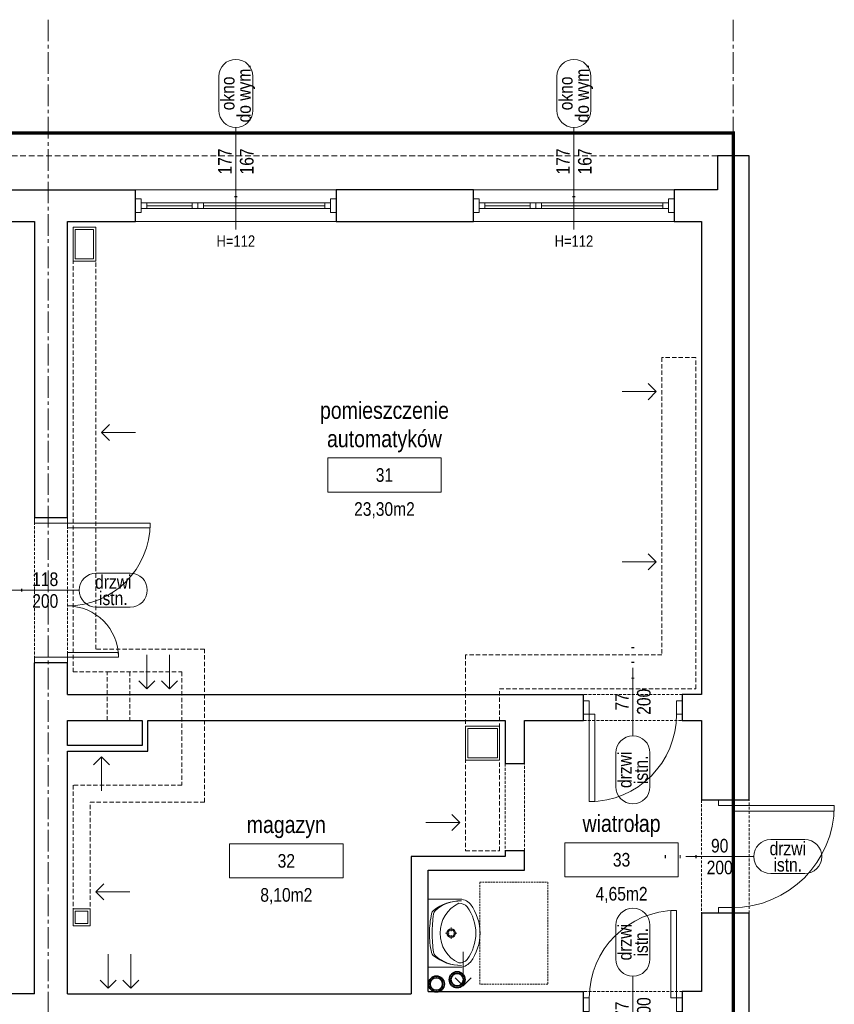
# Model space of a CAD drawing. Header units: millimetres. Extents: x -291747 to 77132, y 46721 to 203932.
# Tile 27 of 110: x 72241 to 72959, y 81263 to 82131. Entities that reach past the tile are written whole.
import ezdxf
from ezdxf.enums import TextEntityAlignment as Align

# ---------------------------------------------------------------- set-up
doc = ezdxf.new("R2010")
doc.units = ezdxf.units.MM
doc.header["$MEASUREMENT"] = 0
for name, pattern in [('DIVIDE', [1.25, 0.5, -0.25, 0, -0.25, 0, -0.25]), ('xreff_LSN_szatnie_PW_rzuty_14$0$CENTER2', [28.575, 19.05, -3.175, 3.175, -3.175]), ('xreff_LSN_szatnie_PW_rzuty_14$0$DASHED', [19.05, 12.7, -6.35]), ('xreff_LSN_szatnie_PW_rzuty_14$0$HIDDEN2', [4.7625, 3.175, -1.5875])]:
    doc.linetypes.add(name, pattern=pattern)
doc.layers.get('0').update_dxf_attribs({"lineweight": 9})
doc.layers.get('Defpoints').update_dxf_attribs({"lineweight": 9})
for name, color, linetype, lineweight in [('FL-xref', 250, 'Continuous', 9), ('FL_ppoż', 4, 'DIVIDE', 40), ('Kanalizacja', 24, 'Continuous', 35), ('xreff_LSN_szatnie_PW_rzuty_14$0$A drzwi płytowe', 252, 'Continuous', 9), ('xreff_LSN_szatnie_PW_rzuty_14$0$A opis pom', 252, 'Continuous', 9), ('xreff_LSN_szatnie_PW_rzuty_14$0$A opis pom pow', 252, 'Continuous', 9), ('xreff_LSN_szatnie_PW_rzuty_14$0$A opis stolarka', 252, 'Continuous', 9), ('xreff_LSN_szatnie_PW_rzuty_14$0$A opis stolarka NWD typ', 252, 'Continuous', 9), ('xreff_LSN_szatnie_PW_rzuty_14$0$A opis stolarka NWD wyposażenie', 252, 'Continuous', 9), ('xreff_LSN_szatnie_PW_rzuty_14$0$A opis technologia', 8, 'Continuous', 13), ('xreff_LSN_szatnie_PW_rzuty_14$0$A widok wyżej', 252, 'xreff_LSN_szatnie_PW_rzuty_14$0$DASHED', 9), ('xreff_LSN_szatnie_PW_rzuty_14$0$A wyposazenie sanitarne', 8, 'Continuous', 9), ('xreff_LSN_szatnie_PW_rzuty_14$0$A zakres', 252, 'Continuous', 9), ('xreff_LSN_szatnie_PW_rzuty_14$0$A-Glaz', 8, 'Continuous', 9), ('xreff_LSN_szatnie_PW_rzuty_14$0$A-Wall', 252, 'Continuous', 9), ('xreff_LSN_szatnie_PW_rzuty_14$0$IS kanaly wentylacyjne', 8, 'xreff_LSN_szatnie_PW_rzuty_14$0$DASHED', 9), ('xreff_LSN_szatnie_PW_rzuty_14$0$IS wentylacja kratki istniejace', 8, 'Continuous', 9), ('xreff_LSN_szatnie_PW_rzuty_14$0$S-Grid-Iden', 8, 'xreff_LSN_szatnie_PW_rzuty_14$0$CENTER2', 9)]:
    doc.layers.add(name, color=color, linetype=linetype, lineweight=lineweight)
doc.layers.add('xreff_LSN_szatnie_PW_rzuty_14$0$A opis ppoż drzwi', color=252, linetype='Continuous', lineweight=9, transparency=0.25)
doc.layers.add('xreff_LSN_szatnie_PW_rzuty_14$0$A opis ppoż okna', color=252, linetype='Continuous', lineweight=9, transparency=0.25)
doc.styles.add('xreff_LSN_szatnie_PW_rzuty_14$0$STYL ASA', font='ARIALN.TTF')

# ---------------------------------------------------------------- blocks, each defined once
blk = doc.blocks.new('xreff_LSN_szatnie_PW_rzuty_14$0$umywalka 60x45')
at = {"color": 0, "lineweight": -2, "ltscale": 0.15}
for p, q in [((-30, 0), (30, 0)), ((-30, 0), (-30, -26.7)), ((9.45, 0), (-9.45, 0)), ((30, 0), (30, -26.7)), ((-0.01, -15.32), (-0.01, -18.52)), ((-1.86, -20.37), (-5.07, -20.37)), ((-0.01, -22.22), (-0.01, -25.42)), ((5.04, -20.37), (1.84, -20.37))]:
    blk.add_line(p, q, dxfattribs=at)
at = {"ltscale": 0.15}
blk.add_lwpolyline([(-26.31, -26.95, 0.236063), (-23.21, -34.38, 0.329715), (23.21, -34.38, 0.236063), (26.31, -26.95, 0.623035)], format="xyb", close=True, dxfattribs=at)
blk.add_lwpolyline([(-30, -26.7, 0.239105), (-25.52, -37.28, 0.331406), (25.52, -37.28, 0.239105), (30, -26.7)], format="xyb", dxfattribs=at)
at = {"color": 0, "lineweight": -2, "ltscale": 0.15}
for radius in [3.89, 2.78]:
    blk.add_circle((-0.01, -20.37), radius, dxfattribs=at)
for centre, radius, start, end in [((9.28, -28.68), 37.74, 140.66478, 180.90725), ((5.44, -28.88), 33.9, 138.52449, 180.67671), ((-16.21, -9.73), 5, 97.83045, 138.52449), ((-16.04, -7.93), 5, 102.69402, 140.66478), ((-0.64, -76.32), 75.1, 89.48972, 102.69402), ((0.57, -131.79), 128.2, 90.24498, 97.83045), ((0.57, -76.32), 75.1, 77.22851, 90.43281), ((-0.72, -131.79), 128.2, 82.09208, 89.67755), ((16.23, -9.76), 5, 41.39803, 82.09208), ((16.06, -7.95), 5, 39.25775, 77.22851), ((-9.28, -28.67), 37.74, 359.01528, 39.25775), ((-5.45, -28.87), 33.9, 359.24582, 41.39804)]:
    blk.add_arc(centre, radius, start, end, dxfattribs=at)
at = {"layer": 'Defpoints', "linetype": 'xreff_LSN_szatnie_PW_rzuty_14$0$HIDDEN2', "ltscale": 0.5}
blk.add_lwpolyline([(-45, -45.56), (45, -45.56), (45, -105.56), (-45, -105.56)], close=True, dxfattribs=at)
blk = doc.blocks.new('xreff_LSN_szatnie_PW_rzuty_14$0$blok do okna')
for points in [[(28.5, 2.5), (33.5, 2.5), (33.5, -2.5), (28.5, -2.5)], [(33.5, 2.5), (38.5, 2.5), (38.5, -2.5), (33.5, -2.5)]]:
    blk.add_lwpolyline(points, close=True)
for points in [[(-78.5, 0), (28.5, 0)], [(38.5, 0), (78.5, 0)]]:
    blk.add_lwpolyline(points)
blk = doc.blocks.new('xreff_LSN_szatnie_PW_rzuty_14$0$wtag_UP')
at = {"transparency": 33554687, "elevation": 0}
for points in [[(0, 30), (0, -30)], [(0, -30), (0, -60)]]:
    blk.add_lwpolyline(points, dxfattribs=at)
at = {"layer": 'xreff_LSN_szatnie_PW_rzuty_14$0$A opis stolarka NWD typ', "transparency": 33554687, "elevation": 0}
blk.add_lwpolyline([(15, 75, 1), (-15, 75), (-15, 45, 1), (15, 45)], format="xyb", close=True, dxfattribs=at)
at = {"ltscale": 0.1, "transparency": 33554687, "style": 'xreff_LSN_szatnie_PW_rzuty_14$0$STYL ASA'}
blk.add_attdef('WINDOWS:SZEROKOŚĆ', text='', height=12, rotation=90, dxfattribs=at).set_placement((0, 0), align=Align.BOTTOM_CENTER)
blk.add_attdef('WINDOWS:WYSOKOŚĆ', text='', height=12, rotation=90, dxfattribs=at).set_placement((3.6, 0), align=Align.TOP_CENTER)
blk.add_attdef('WINDOWS:PARAPET', text='', height=10, dxfattribs=at).set_placement((0, -70.22, 0), align=Align.MIDDLE_CENTER)
at = {"layer": 'xreff_LSN_szatnie_PW_rzuty_14$0$A opis ppoż okna', "ltscale": 0.1, "transparency": 33554687, "style": 'xreff_LSN_szatnie_PW_rzuty_14$0$STYL ASA'}
blk.add_attdef('WINDOWS:PPOŻ', text='', height=10, dxfattribs=at).set_placement((0, -30, 0), align=Align.MIDDLE_CENTER)
at = {"layer": 'xreff_LSN_szatnie_PW_rzuty_14$0$A opis stolarka NWD typ', "ltscale": 0.1, "transparency": 33554687, "style": 'xreff_LSN_szatnie_PW_rzuty_14$0$STYL ASA'}
blk.add_attdef('WINDOWS:PODTYP', text='', height=12, rotation=90, dxfattribs=at).set_placement((1.2, 60), align=Align.TOP_CENTER)
blk.add_attdef('WINDOWS:TYP', text='', height=12, rotation=90, dxfattribs=at).set_placement((2.4, 60), align=Align.BOTTOM_CENTER)
blk = doc.blocks.new('xreff_LSN_szatnie_PW_rzuty_14$0$środek')
blk.add_line((0, 0), (0, -10))
blk = doc.blocks.new('xreff_LSN_szatnie_PW_rzuty_14$0$tag wn')
blk.add_lwpolyline([(-25, -7.5), (25, -7.5), (25, 7.5), (-25, 7.5)], close=True)
at = {"style": 'xreff_LSN_szatnie_PW_rzuty_14$0$STYL ASA'}
blk.add_attdef('ROOM:NO', text='', height=6, dxfattribs=at).set_placement((0, 0), align=Align.MIDDLE_CENTER)
at = {"layer": 'xreff_LSN_szatnie_PW_rzuty_14$0$A opis pom pow', "style": 'xreff_LSN_szatnie_PW_rzuty_14$0$STYL ASA'}
blk.add_attdef('ROOM:AREA', text='', height=6, dxfattribs=at).set_placement((0, -15), align=Align.MIDDLE_CENTER)
blk = doc.blocks.new('xreff_LSN_szatnie_PW_rzuty_14$0$ddtag_UP')
at = {"transparency": 33554687}
blk.add_lwpolyline([(0, 30), (0, -30)], dxfattribs=at)
at = {"layer": 'xreff_LSN_szatnie_PW_rzuty_14$0$A opis stolarka NWD typ', "transparency": 33554687}
blk.add_lwpolyline([(-15, 75, -1), (15, 75), (15, 45, -1), (-15, 45)], format="xyb", close=True, dxfattribs=at)
at = {"ltscale": 0.1, "transparency": 33554687, "style": 'xreff_LSN_szatnie_PW_rzuty_14$0$STYL ASA'}
blk.add_attdef('DOORS:SZEROKOŚĆ', text='', height=12, rotation=90, dxfattribs=at).set_placement((0, 0, 0), align=Align.BOTTOM_CENTER)
blk.add_attdef('DOORS:WYSOKOŚĆ', text='', height=12, rotation=90, dxfattribs=at).set_placement((3.6, 0, 0), align=Align.TOP_CENTER)
blk.add_attdef('DOORS:AKUSTYKA', text='', height=10, dxfattribs=at).set_placement((0, -49), align=Align.MIDDLE_CENTER)
at = {"layer": 'xreff_LSN_szatnie_PW_rzuty_14$0$A opis ppoż drzwi', "ltscale": 0.1, "transparency": 33554687, "style": 'xreff_LSN_szatnie_PW_rzuty_14$0$STYL ASA'}
blk.add_attdef('DOORS:PPOŻ', text='', height=10, dxfattribs=at).set_placement((0, -36), align=Align.MIDDLE_CENTER)
at = {"layer": 'xreff_LSN_szatnie_PW_rzuty_14$0$A opis stolarka NWD typ', "ltscale": 0.1, "transparency": 33554687, "style": 'xreff_LSN_szatnie_PW_rzuty_14$0$STYL ASA'}
blk.add_attdef('DOORS:PODTYP', text='', height=12, rotation=90, dxfattribs=at).set_placement((1.2, 60, 0), align=Align.TOP_CENTER)
blk.add_attdef('DOORS:TYP', text='', height=12, rotation=90, dxfattribs=at).set_placement((2.4, 60, 0), align=Align.BOTTOM_CENTER)
at = {"layer": 'xreff_LSN_szatnie_PW_rzuty_14$0$A opis stolarka NWD wyposażenie', "ltscale": 0.1, "transparency": 33554687, "style": 'xreff_LSN_szatnie_PW_rzuty_14$0$STYL ASA'}
blk.add_attdef('DOORS:WYPOSAŻENIE', text='', height=10, dxfattribs=at).set_placement((0, -22), align=Align.MIDDLE_CENTER)
blk = doc.blocks.new('xreff_LSN_szatnie_PW_rzuty_14$0$ddtag_RIGHT')
at = {"transparency": 33554687}
blk.add_lwpolyline([(30, 0), (-30, 0)], dxfattribs=at)
at = {"layer": 'xreff_LSN_szatnie_PW_rzuty_14$0$A opis stolarka NWD typ', "transparency": 33554687}
blk.add_lwpolyline([(75, 15, -1), (75, -15), (45, -15, -1), (45, 15)], format="xyb", close=True, dxfattribs=at)
at = {"ltscale": 0.1, "transparency": 33554687, "style": 'xreff_LSN_szatnie_PW_rzuty_14$0$STYL ASA'}
blk.add_attdef('DOORS:AKUSTYKA', text='', height=10, rotation=90, dxfattribs=at).set_placement((-49, 0), align=Align.MIDDLE_CENTER)
blk.add_attdef('DOORS:SZEROKOŚĆ', text='', height=12, dxfattribs=at).set_placement((0, 0, 0), align=Align.BOTTOM_CENTER)
blk.add_attdef('DOORS:WYSOKOŚĆ', text='', height=12, dxfattribs=at).set_placement((0, -3.6, 0), align=Align.TOP_CENTER)
at = {"layer": 'xreff_LSN_szatnie_PW_rzuty_14$0$A opis ppoż drzwi', "ltscale": 0.1, "transparency": 33554687, "style": 'xreff_LSN_szatnie_PW_rzuty_14$0$STYL ASA'}
blk.add_attdef('DOORS:PPOŻ', text='', height=10, rotation=90, dxfattribs=at).set_placement((-36, 0), align=Align.MIDDLE_CENTER)
at = {"layer": 'xreff_LSN_szatnie_PW_rzuty_14$0$A opis stolarka NWD typ', "ltscale": 0.1, "transparency": 33554687, "style": 'xreff_LSN_szatnie_PW_rzuty_14$0$STYL ASA'}
blk.add_attdef('DOORS:TYP', text='', height=12, dxfattribs=at).set_placement((60, -2.4, 0), align=Align.BOTTOM_CENTER)
blk.add_attdef('DOORS:PODTYP', text='', height=12, dxfattribs=at).set_placement((60, -1.2, 0), align=Align.TOP_CENTER)
at = {"layer": 'xreff_LSN_szatnie_PW_rzuty_14$0$A opis stolarka NWD wyposażenie', "ltscale": 0.1, "transparency": 33554687, "style": 'xreff_LSN_szatnie_PW_rzuty_14$0$STYL ASA'}
blk.add_attdef('DOORS:WYPOSAŻENIE', text='', height=10, rotation=90, dxfattribs=at).set_placement((-22, 0), align=Align.MIDDLE_CENTER)
blk = doc.blocks.new('xreff_LSN_szatnie_PW_rzuty_14$0$ddtag_DOWN')
at = {"transparency": 33554687}
blk.add_lwpolyline([(0, -30), (0, 30)], dxfattribs=at)
at = {"layer": 'xreff_LSN_szatnie_PW_rzuty_14$0$A opis stolarka NWD typ', "transparency": 33554687}
blk.add_lwpolyline([(15, -75, -1), (-15, -75), (-15, -45, -1), (15, -45)], format="xyb", close=True, dxfattribs=at)
at = {"ltscale": 0.1, "transparency": 33554687, "style": 'xreff_LSN_szatnie_PW_rzuty_14$0$STYL ASA'}
blk.add_attdef('DOORS:SZEROKOŚĆ', text='', height=12, rotation=90, dxfattribs=at).set_placement((0, 0, 0), align=Align.BOTTOM_CENTER)
blk.add_attdef('DOORS:WYSOKOŚĆ', text='', height=12, rotation=90, dxfattribs=at).set_placement((3.6, 0, 0), align=Align.TOP_CENTER)
blk.add_attdef('DOORS:AKUSTYKA', text='', height=10, dxfattribs=at).set_placement((0, 49), align=Align.MIDDLE_CENTER)
at = {"layer": 'xreff_LSN_szatnie_PW_rzuty_14$0$A opis ppoż drzwi', "ltscale": 0.1, "transparency": 33554687, "style": 'xreff_LSN_szatnie_PW_rzuty_14$0$STYL ASA'}
blk.add_attdef('DOORS:PPOŻ', text='', height=10, dxfattribs=at).set_placement((0, 36), align=Align.MIDDLE_CENTER)
at = {"layer": 'xreff_LSN_szatnie_PW_rzuty_14$0$A opis stolarka NWD typ', "ltscale": 0.1, "transparency": 33554687, "style": 'xreff_LSN_szatnie_PW_rzuty_14$0$STYL ASA'}
blk.add_attdef('DOORS:PODTYP', text='', height=12, rotation=90, dxfattribs=at).set_placement((1.2, -60, 0), align=Align.TOP_CENTER)
blk.add_attdef('DOORS:TYP', text='', height=12, rotation=90, dxfattribs=at).set_placement((2.4, -60, 0), align=Align.BOTTOM_CENTER)
at = {"layer": 'xreff_LSN_szatnie_PW_rzuty_14$0$A opis stolarka NWD wyposażenie', "ltscale": 0.1, "transparency": 33554687, "style": 'xreff_LSN_szatnie_PW_rzuty_14$0$STYL ASA'}
blk.add_attdef('DOORS:WYPOSAŻENIE', text='', height=10, dxfattribs=at).set_placement((0, 22), align=Align.MIDDLE_CENTER)
blk = doc.blocks.new('xreff_LSN_szatnie_PW_rzuty_14')
at = {"layer": 'xreff_LSN_szatnie_PW_rzuty_14$0$A drzwi płytowe', "linetype": 'Continuous', "lineweight": 9, "ltscale": 0.2}
for points in [[(72253.68, 81687.22), (72253.68, 81692.22), (72282.68, 81692.22), (72282.68, 81687.22)], [(72253.68, 81569.22), (72253.68, 81564.22), (72282.68, 81564.22), (72282.68, 81569.22)], [(72742.68, 81530.72), (72737.68, 81530.72), (72737.68, 81518.72), (72742.68, 81518.72)], [(72819.68, 81530.72), (72824.68, 81530.72), (72824.68, 81518.72), (72819.68, 81518.72)], [(72856.68, 81438.22), (72856.68, 81443.22), (72868.68, 81443.22), (72868.68, 81438.22)], [(72856.68, 81348.22), (72856.68, 81343.22), (72868.68, 81343.22), (72868.68, 81348.22)], [(72742.68, 81256.72), (72737.68, 81256.72), (72737.68, 81268.72), (72742.68, 81268.72)], [(72819.68, 81256.72), (72824.68, 81256.72), (72824.68, 81268.72), (72819.68, 81268.72)]]:
    blk.add_lwpolyline(points, close=True, dxfattribs=at)
at = {"layer": 'xreff_LSN_szatnie_PW_rzuty_14$0$A drzwi płytowe', "linetype": 'Continuous', "lineweight": 9}
for points in [[(72355.68, 81687.22), (72355.68, 81683.22), (72282.68, 81683.22), (72282.68, 81687.22)], [(72282.68, 81569.22), (72282.68, 81573.22), (72327.68, 81573.22), (72327.68, 81569.22)], [(72742.68, 81518.72), (72747.68, 81518.72), (72747.68, 81441.72), (72742.68, 81441.72)], [(72868.68, 81438.22), (72868.68, 81433.22), (72958.68, 81433.22), (72958.68, 81438.22)], [(72819.68, 81268.72), (72814.68, 81268.72), (72814.68, 81345.72), (72819.68, 81345.72)]]:
    blk.add_lwpolyline(points, close=True, dxfattribs=at)
at = {"layer": 'xreff_LSN_szatnie_PW_rzuty_14$0$A drzwi płytowe', "linetype": 'Continuous', "lineweight": 9, "ltscale": 0.2}
for centre, radius in [((72282.68, 81687.22), 73), ((72868.68, 81438.22), 90)]:
    blk.add_arc(centre, radius, 270, 0, dxfattribs=at)
at = {"layer": 'xreff_LSN_szatnie_PW_rzuty_14$0$A drzwi płytowe', "linetype": 'Continuous', "lineweight": 9, "ltscale": 0.2, "extrusion": (0, 0, -1)}
for centre, radius, start, end in [((-72282.68, 81569.22), 45, 90, 180), ((-72742.68, 81518.72), 77, 180, 270), ((-72819.68, 81268.72), 77, 0, 90)]:
    blk.add_arc(centre, radius, start, end, dxfattribs=at)
at = {"layer": 'xreff_LSN_szatnie_PW_rzuty_14$0$A widok wyżej', "linetype": 'xreff_LSN_szatnie_PW_rzuty_14$0$DASHED', "lineweight": 9, "ltscale": 0.2}
for p, q in [((72519.68, 81981.22), (72342.68, 81981.22)), ((72817.68, 81981.22), (72640.68, 81981.22)), ((72342.68, 81953.22), (72519.68, 81953.22)), ((72640.68, 81953.22), (72817.68, 81953.22)), ((72253.68, 81692.22), (72253.68, 81564.22)), ((72282.68, 81564.22), (72282.68, 81692.22)), ((72824.68, 81536.22), (72737.68, 81536.22)), ((72737.68, 81513.22), (72824.68, 81513.22)), ((72668.68, 81475.22), (72668.68, 81398.22)), ((72685.68, 81398.22), (72685.68, 81475.22)), ((72841.68, 81443.22), (72841.68, 81343.22)), ((72883.68, 81343.22), (72883.68, 81443.22)), ((72824.68, 81274.22), (72737.68, 81274.22))]:
    blk.add_line(p, q, dxfattribs=at)
at = {"layer": 'xreff_LSN_szatnie_PW_rzuty_14$0$A widok wyżej', "ltscale": 0.4}
blk.add_lwpolyline([(65352.68, 82011.22), (72855.68, 82011.22)], dxfattribs=at)
at = {"layer": 'xreff_LSN_szatnie_PW_rzuty_14$0$A zakres', "linetype": 'xreff_LSN_szatnie_PW_rzuty_14$0$DASHED', "const_width": 3}
blk.add_lwpolyline([(67446.18, 82031.22), (67446.18, 80639.22), (72869.68, 80639.22), (72869.68, 82031.22)], close=True, dxfattribs=at)
at = {"layer": 'xreff_LSN_szatnie_PW_rzuty_14$0$A-Glaz', "linetype": 'Continuous', "lineweight": 9}
for p, q in [((72519.68, 81981.22), (72342.68, 81981.22)), ((72817.68, 81981.22), (72640.68, 81981.22)), ((72352.68, 81964.72), (72352.68, 81969.72)), ((72509.68, 81964.72), (72509.68, 81969.72)), ((72650.68, 81964.72), (72650.68, 81969.72)), ((72807.68, 81964.72), (72807.68, 81969.72)), ((72519.68, 81953.22), (72342.68, 81953.22)), ((72817.68, 81953.22), (72640.68, 81953.22))]:
    blk.add_line(p, q, dxfattribs=at)
for points in [[(72347.68, 81973.22), (72342.68, 81973.22), (72342.68, 81961.22), (72347.68, 81961.22)], [(72514.68, 81973.22), (72519.68, 81973.22), (72519.68, 81961.22), (72514.68, 81961.22)], [(72645.68, 81973.22), (72640.68, 81973.22), (72640.68, 81961.22), (72645.68, 81961.22)], [(72812.68, 81973.22), (72817.68, 81973.22), (72817.68, 81961.22), (72812.68, 81961.22)], [(72514.68, 81964.72), (72514.68, 81969.72), (72347.68, 81969.72), (72347.68, 81964.72)], [(72812.68, 81964.72), (72812.68, 81969.72), (72645.68, 81969.72), (72645.68, 81964.72)]]:
    blk.add_lwpolyline(points, close=True, dxfattribs=at)
at = {"layer": 'xreff_LSN_szatnie_PW_rzuty_14$0$A-Wall', "linetype": 'Continuous', "lineweight": 25}
for p, q in [((72883.68, 82011.22), (72855.68, 82011.22)), ((72855.68, 82011.22), (72855.68, 81981.22)), ((72883.68, 81953.22), (72883.68, 82011.22)), ((72221.68, 81981.22), (72342.68, 81981.22)), ((72342.68, 81953.22), (72342.68, 81981.22)), ((72640.68, 81981.22), (72519.68, 81981.22)), ((72519.68, 81981.22), (72519.68, 81953.22)), ((72640.68, 81953.22), (72640.68, 81981.22)), ((72855.68, 81981.22), (72817.68, 81981.22)), ((72817.68, 81981.22), (72817.68, 81953.22)), ((72221.68, 81953.22), (72253.68, 81953.22)), ((72253.68, 81953.22), (72253.68, 81692.22)), ((72282.68, 81953.22), (72342.68, 81953.22)), ((72282.68, 81692.22), (72282.68, 81953.22)), ((72519.68, 81953.22), (72640.68, 81953.22)), ((72817.68, 81953.22), (72841.68, 81953.22)), ((72841.68, 81953.22), (72841.68, 81536.22)), ((72883.68, 81443.22), (72883.68, 81953.22)), ((72253.68, 81692.22), (72282.68, 81692.22)), ((72282.68, 81564.22), (72253.68, 81564.22)), ((72253.68, 81272.22), (72253.68, 81564.22)), ((72282.68, 81536.22), (72282.68, 81564.22)), ((72282.68, 81536.22), (72737.68, 81536.22)), ((72737.68, 81513.22), (72737.68, 81536.22)), ((72841.68, 81536.22), (72824.68, 81536.22)), ((72824.68, 81536.22), (72824.68, 81513.22)), ((72282.68, 81513.22), (72348.68, 81513.22)), ((72282.68, 81491.22), (72282.68, 81513.22)), ((72348.68, 81513.22), (72348.68, 81491.22)), ((72353.68, 81513.22), (72668.68, 81513.22)), ((72353.68, 81486.22), (72353.68, 81513.22)), ((72668.68, 81513.22), (72668.68, 81475.22)), ((72685.68, 81513.22), (72737.68, 81513.22)), ((72685.68, 81475.22), (72685.68, 81513.22)), ((72824.68, 81513.22), (72841.68, 81513.22)), ((72841.68, 81513.22), (72841.68, 81443.22)), ((72348.68, 81491.22), (72282.68, 81491.22)), ((72282.68, 81486.22), (72353.68, 81486.22)), ((72282.68, 81272.22), (72282.68, 81486.22)), ((72668.68, 81475.22), (72685.68, 81475.22)), ((72841.68, 81443.22), (72883.68, 81443.22)), ((72585.68, 81393.22), (72585.68, 81272.22)), ((72668.68, 81393.22), (72585.68, 81393.22)), ((72685.68, 81398.22), (72668.68, 81398.22)), ((72668.68, 81398.22), (72668.68, 81393.22)), ((72685.68, 81381.22), (72685.68, 81398.22)), ((72600.68, 81274.22), (72600.68, 81381.22)), ((72600.68, 81381.22), (72685.68, 81381.22)), ((72883.68, 81343.22), (72841.68, 81343.22)), ((72841.68, 81343.22), (72841.68, 81274.22)), ((72883.68, 80717.22), (72883.68, 81343.22)), ((72253.68, 81272.22), (72188.68, 81272.22)), ((72282.68, 81272.22), (72585.68, 81272.22)), ((72600.68, 81274.22), (72737.68, 81274.22)), ((72737.68, 81251.22), (72737.68, 81274.22)), ((72824.68, 81274.22), (72824.68, 81251.22)), ((72841.68, 81274.22), (72824.68, 81274.22))]:
    blk.add_line(p, q, dxfattribs=at)
at = {"layer": 'xreff_LSN_szatnie_PW_rzuty_14$0$IS kanaly wentylacyjne', "linetype": 'ByBlock', "ltscale": 0.3}
for points in [[(72287.68, 81948.22), (72307.68, 81948.22), (72307.68, 81918.22), (72287.68, 81918.22)], [(72289.68, 81946.22), (72305.68, 81946.22), (72305.68, 81920.22), (72289.68, 81920.22)], [(72633.68, 81478.22), (72663.68, 81478.22), (72663.68, 81508.22), (72633.68, 81508.22)], [(72635.68, 81480.22), (72661.68, 81480.22), (72661.68, 81506.22), (72635.68, 81506.22)], [(72287.68, 81332.22), (72302.68, 81332.22), (72302.68, 81347.22), (72287.68, 81347.22)], [(72289.68, 81334.22), (72300.68, 81334.22), (72300.68, 81345.22), (72289.68, 81345.22)]]:
    blk.add_lwpolyline(points, close=True, dxfattribs=at)
at = {"layer": 'xreff_LSN_szatnie_PW_rzuty_14$0$IS kanaly wentylacyjne', "ltscale": 0.3}
for points in [[(72403.68, 81441.22), (72403.68, 81576.22), (72307.68, 81576.22), (72307.68, 81948.22), (72287.68, 81948.22), (72287.68, 81556.22), (72317.68, 81556.22), (72383.68, 81556.22), (72383.68, 81456.22), (72287.68, 81456.22), (72287.68, 81332.22), (72302.68, 81332.22), (72302.68, 81441.22)], [(72806.68, 81833.22), (72806.68, 81571.22), (72633.68, 81571.22), (72633.68, 81398.22), (72663.68, 81398.22), (72663.68, 81541.22), (72836.68, 81541.22), (72836.68, 81833.22)], [(72317.68, 81556.22), (72337.68, 81556.22), (72337.68, 81513.22), (72317.68, 81513.22)]]:
    blk.add_lwpolyline(points, close=True, dxfattribs=at)
at = {"layer": 'xreff_LSN_szatnie_PW_rzuty_14$0$IS kanaly wentylacyjne', "linetype": 'ByBlock', "ltscale": 0.3}
for points in [[(72794.61, 81796.15), (72801.68, 81803.22), (72794.61, 81810.29)], [(72801.68, 81803.22), (72771.68, 81803.22)], [(72319.76, 81760.15), (72312.68, 81767.22), (72319.76, 81774.29)], [(72312.68, 81767.22), (72342.68, 81767.22)], [(72794.61, 81646.15), (72801.68, 81653.22), (72794.61, 81660.29)], [(72801.68, 81653.22), (72771.68, 81653.22)], [(72621.61, 81430.29), (72628.68, 81423.22), (72621.61, 81416.15)], [(72628.68, 81423.22), (72598.68, 81423.22)], [(72314.76, 81355.15), (72307.68, 81362.22), (72314.76, 81369.29)], [(72307.68, 81362.22), (72337.68, 81362.22)]]:
    blk.add_lwpolyline(points, dxfattribs=at)
at = {"layer": 'xreff_LSN_szatnie_PW_rzuty_14$0$IS wentylacja kratki istniejace'}
for points in [[(72352.68, 81541.22), (72352.68, 81571.22)], [(72372.68, 81541.22), (72372.68, 81571.22)], [(72359.76, 81548.29), (72352.68, 81541.22), (72345.61, 81548.29)], [(72379.76, 81548.29), (72372.68, 81541.22), (72365.61, 81548.29)], [(72319.76, 81474.15), (72312.68, 81481.22), (72305.61, 81474.15)], [(72312.68, 81481.22), (72312.68, 81451.22)], [(72318.68, 81277.22), (72318.68, 81307.22)], [(72338.68, 81277.22), (72338.68, 81307.22)], [(72631.68, 81279.22), (72631.68, 81309.22)], [(72638.76, 81286.29), (72631.68, 81279.22), (72624.61, 81286.29)], [(72325.76, 81284.29), (72318.68, 81277.22), (72311.61, 81284.29)], [(72345.76, 81284.29), (72338.68, 81277.22), (72331.61, 81284.29)]]:
    blk.add_lwpolyline(points, dxfattribs=at)
at = {"layer": 'xreff_LSN_szatnie_PW_rzuty_14$0$S-Grid-Iden'}
for points in [[(72265.68, 82131.22), (72265.68, 80539.22)], [(72869.68, 82131.22), (72869.68, 80539.22)]]:
    blk.add_lwpolyline(points, dxfattribs=at)
at = {"layer": 'xreff_LSN_szatnie_PW_rzuty_14$0$A drzwi płytowe', "linetype": 'Continuous', "lineweight": 9, "ltscale": 0.2, "extrusion": (0, 0, -1), "zscale": -1}
for p, rotation in [((-72268.18, 81628.22), 90), ((-72781.18, 81524.72), 180)]:
    blk.add_blockref('xreff_LSN_szatnie_PW_rzuty_14$0$środek', p, dxfattribs=dict(at, rotation=rotation))
at = {"layer": 'xreff_LSN_szatnie_PW_rzuty_14$0$A drzwi płytowe', "linetype": 'Continuous', "lineweight": 9, "ltscale": 0.2, "rotation": 270}
blk.add_blockref('xreff_LSN_szatnie_PW_rzuty_14$0$środek', (72862.68, 81393.22), dxfattribs=at)
at = {"layer": 'xreff_LSN_szatnie_PW_rzuty_14$0$A opis pom', "linetype": 'Continuous', "lineweight": 9, "xscale": 2, "yscale": 2, "zscale": 2}
for p, values in [((72562.18, 81729.72), {'ROOM:NO': '31', 'ROOM:AREA': '23,30m2'}), ((72475.68, 81389.45), {'ROOM:NO': '32', 'ROOM:AREA': '8,10m2'}), ((72771.18, 81390.45), {'ROOM:NO': '33', 'ROOM:AREA': '4,65m2'})]:
    blk.add_blockref('xreff_LSN_szatnie_PW_rzuty_14$0$tag wn', p, dxfattribs=at).add_auto_attribs(values)
at = {"layer": 'xreff_LSN_szatnie_PW_rzuty_14$0$A opis stolarka', "linetype": 'Continuous', "lineweight": 9}
ref = blk.add_blockref('xreff_LSN_szatnie_PW_rzuty_14$0$wtag_UP', (72431.18, 82006.22, 0), dxfattribs=at)
ref.add_attrib('WINDOWS:TYP', 'okno', dxfattribs={"layer": 'xreff_LSN_szatnie_PW_rzuty_14$0$A opis stolarka NWD typ', "ltscale": 0.1, "height": 12, "rotation": 90, "style": 'xreff_LSN_szatnie_PW_rzuty_14$0$STYL ASA'}).set_placement((72433.58, 82066.22, 0), align=Align.BOTTOM_CENTER)
ref.add_attrib('WINDOWS:PODTYP', 'do wym.', dxfattribs={"layer": 'xreff_LSN_szatnie_PW_rzuty_14$0$A opis stolarka NWD typ', "ltscale": 0.1, "height": 12, "rotation": 90, "style": 'xreff_LSN_szatnie_PW_rzuty_14$0$STYL ASA'}).set_placement((72432.38, 82066.22, 0), align=Align.TOP_CENTER)
ref.add_attrib('WINDOWS:SZEROKOŚĆ', '177', dxfattribs={"layer": '0', "ltscale": 0.1, "height": 12, "rotation": 90, "style": 'xreff_LSN_szatnie_PW_rzuty_14$0$STYL ASA'}).set_placement((72431.18, 82006.22, 0), align=Align.BOTTOM_CENTER)
ref.add_attrib('WINDOWS:WYSOKOŚĆ', '167', dxfattribs={"layer": '0', "ltscale": 0.1, "height": 12, "rotation": 90, "style": 'xreff_LSN_szatnie_PW_rzuty_14$0$STYL ASA'}).set_placement((72434.78, 82006.22, 0), align=Align.TOP_CENTER)
ref.add_attrib('WINDOWS:PPOŻ', '-', dxfattribs={"layer": 'xreff_LSN_szatnie_PW_rzuty_14$0$A opis ppoż okna', "ltscale": 0.1, "height": 10, "style": 'xreff_LSN_szatnie_PW_rzuty_14$0$STYL ASA'}).set_placement((72431.18, 81976.22), align=Align.MIDDLE_CENTER)
ref.add_attrib('WINDOWS:PARAPET', 'H=112', dxfattribs={"layer": '0', "ltscale": 0.1, "height": 10, "style": 'xreff_LSN_szatnie_PW_rzuty_14$0$STYL ASA'}).set_placement((72431.18, 81936), align=Align.MIDDLE_CENTER)
ref = blk.add_blockref('xreff_LSN_szatnie_PW_rzuty_14$0$wtag_UP', (72729.18, 82006.22, 0), dxfattribs=at)
ref.add_attrib('WINDOWS:TYP', 'okno', dxfattribs={"layer": 'xreff_LSN_szatnie_PW_rzuty_14$0$A opis stolarka NWD typ', "ltscale": 0.1, "height": 12, "rotation": 90, "style": 'xreff_LSN_szatnie_PW_rzuty_14$0$STYL ASA'}).set_placement((72731.58, 82066.22, 0), align=Align.BOTTOM_CENTER)
ref.add_attrib('WINDOWS:PODTYP', 'do wym.', dxfattribs={"layer": 'xreff_LSN_szatnie_PW_rzuty_14$0$A opis stolarka NWD typ', "ltscale": 0.1, "height": 12, "rotation": 90, "style": 'xreff_LSN_szatnie_PW_rzuty_14$0$STYL ASA'}).set_placement((72730.38, 82066.22, 0), align=Align.TOP_CENTER)
ref.add_attrib('WINDOWS:SZEROKOŚĆ', '177', dxfattribs={"layer": '0', "ltscale": 0.1, "height": 12, "rotation": 90, "style": 'xreff_LSN_szatnie_PW_rzuty_14$0$STYL ASA'}).set_placement((72729.18, 82006.22, 0), align=Align.BOTTOM_CENTER)
ref.add_attrib('WINDOWS:WYSOKOŚĆ', '167', dxfattribs={"layer": '0', "ltscale": 0.1, "height": 12, "rotation": 90, "style": 'xreff_LSN_szatnie_PW_rzuty_14$0$STYL ASA'}).set_placement((72732.78, 82006.22, 0), align=Align.TOP_CENTER)
ref.add_attrib('WINDOWS:PPOŻ', '-', dxfattribs={"layer": 'xreff_LSN_szatnie_PW_rzuty_14$0$A opis ppoż okna', "ltscale": 0.1, "height": 10, "style": 'xreff_LSN_szatnie_PW_rzuty_14$0$STYL ASA'}).set_placement((72729.18, 81976.22), align=Align.MIDDLE_CENTER)
ref.add_attrib('WINDOWS:PARAPET', 'H=112', dxfattribs={"layer": '0', "ltscale": 0.1, "height": 10, "style": 'xreff_LSN_szatnie_PW_rzuty_14$0$STYL ASA'}).set_placement((72729.18, 81936), align=Align.MIDDLE_CENTER)
ref = blk.add_blockref('xreff_LSN_szatnie_PW_rzuty_14$0$ddtag_RIGHT', (72263.18, 81628.22), dxfattribs=at)
ref.add_attrib('DOORS:AKUSTYKA', '-', dxfattribs={"layer": '0', "ltscale": 0.1, "height": 10, "rotation": 90, "style": 'xreff_LSN_szatnie_PW_rzuty_14$0$STYL ASA'}).set_placement((72214.18, 81628.22), align=Align.MIDDLE_CENTER)
ref.add_attrib('DOORS:PPOŻ', '-', dxfattribs={"layer": 'xreff_LSN_szatnie_PW_rzuty_14$0$A opis ppoż drzwi', "ltscale": 0.1, "height": 10, "rotation": 90, "style": 'xreff_LSN_szatnie_PW_rzuty_14$0$STYL ASA'}).set_placement((72227.18, 81628.22), align=Align.MIDDLE_CENTER)
ref.add_attrib('DOORS:WYSOKOŚĆ', '200', dxfattribs={"layer": '0', "ltscale": 0.1, "height": 12, "style": 'xreff_LSN_szatnie_PW_rzuty_14$0$STYL ASA'}).set_placement((72263.18, 81624.62, 0), align=Align.TOP_CENTER)
ref.add_attrib('DOORS:SZEROKOŚĆ', '118', dxfattribs={"layer": '0', "ltscale": 0.1, "height": 12, "style": 'xreff_LSN_szatnie_PW_rzuty_14$0$STYL ASA'}).set_placement((72263.18, 81628.22, 0), align=Align.BOTTOM_CENTER)
ref.add_attrib('DOORS:PODTYP', 'istn.', dxfattribs={"layer": 'xreff_LSN_szatnie_PW_rzuty_14$0$A opis stolarka NWD typ', "ltscale": 0.1, "height": 12, "style": 'xreff_LSN_szatnie_PW_rzuty_14$0$STYL ASA'}).set_placement((72323.18, 81627.02, 0), align=Align.TOP_CENTER)
ref.add_attrib('DOORS:TYP', 'drzwi', dxfattribs={"layer": 'xreff_LSN_szatnie_PW_rzuty_14$0$A opis stolarka NWD typ', "ltscale": 0.1, "height": 12, "style": 'xreff_LSN_szatnie_PW_rzuty_14$0$STYL ASA'}).set_placement((72323.18, 81625.82, 0), align=Align.BOTTOM_CENTER)
ref.add_attrib('DOORS:WYPOSAŻENIE', '-', dxfattribs={"layer": 'xreff_LSN_szatnie_PW_rzuty_14$0$A opis stolarka NWD wyposażenie', "ltscale": 0.1, "height": 10, "rotation": 90, "style": 'xreff_LSN_szatnie_PW_rzuty_14$0$STYL ASA'}).set_placement((72241.18, 81628.22), align=Align.MIDDLE_CENTER)
ref = blk.add_blockref('xreff_LSN_szatnie_PW_rzuty_14$0$ddtag_DOWN', (72781.18, 81529.72), dxfattribs=at)
ref.add_attrib('DOORS:AKUSTYKA', '-', dxfattribs={"layer": '0', "ltscale": 0.1, "height": 10, "style": 'xreff_LSN_szatnie_PW_rzuty_14$0$STYL ASA'}).set_placement((72781.18, 81578.72), align=Align.MIDDLE_CENTER)
ref.add_attrib('DOORS:PPOŻ', '-', dxfattribs={"layer": 'xreff_LSN_szatnie_PW_rzuty_14$0$A opis ppoż drzwi', "ltscale": 0.1, "height": 10, "style": 'xreff_LSN_szatnie_PW_rzuty_14$0$STYL ASA'}).set_placement((72781.18, 81565.72), align=Align.MIDDLE_CENTER)
ref.add_attrib('DOORS:WYSOKOŚĆ', '200', dxfattribs={"layer": '0', "ltscale": 0.1, "height": 12, "rotation": 90, "style": 'xreff_LSN_szatnie_PW_rzuty_14$0$STYL ASA'}).set_placement((72784.78, 81529.72, 0), align=Align.TOP_CENTER)
ref.add_attrib('DOORS:SZEROKOŚĆ', '77', dxfattribs={"layer": '0', "ltscale": 0.1, "height": 12, "rotation": 90, "style": 'xreff_LSN_szatnie_PW_rzuty_14$0$STYL ASA'}).set_placement((72781.18, 81529.72, 0), align=Align.BOTTOM_CENTER)
ref.add_attrib('DOORS:PODTYP', 'istn.', dxfattribs={"layer": 'xreff_LSN_szatnie_PW_rzuty_14$0$A opis stolarka NWD typ', "ltscale": 0.1, "height": 12, "rotation": 90, "style": 'xreff_LSN_szatnie_PW_rzuty_14$0$STYL ASA'}).set_placement((72782.38, 81469.72, 0), align=Align.TOP_CENTER)
ref.add_attrib('DOORS:TYP', 'drzwi', dxfattribs={"layer": 'xreff_LSN_szatnie_PW_rzuty_14$0$A opis stolarka NWD typ', "ltscale": 0.1, "height": 12, "rotation": 90, "style": 'xreff_LSN_szatnie_PW_rzuty_14$0$STYL ASA'}).set_placement((72783.58, 81469.72, 0), align=Align.BOTTOM_CENTER)
ref.add_attrib('DOORS:WYPOSAŻENIE', '-', dxfattribs={"layer": 'xreff_LSN_szatnie_PW_rzuty_14$0$A opis stolarka NWD wyposażenie', "ltscale": 0.1, "height": 10, "style": 'xreff_LSN_szatnie_PW_rzuty_14$0$STYL ASA'}).set_placement((72781.18, 81551.72), align=Align.MIDDLE_CENTER)
ref = blk.add_blockref('xreff_LSN_szatnie_PW_rzuty_14$0$ddtag_RIGHT', (72857.68, 81393.22), dxfattribs=at)
ref.add_attrib('DOORS:AKUSTYKA', '-', dxfattribs={"layer": '0', "ltscale": 0.1, "height": 10, "rotation": 90, "style": 'xreff_LSN_szatnie_PW_rzuty_14$0$STYL ASA'}).set_placement((72808.68, 81393.22), align=Align.MIDDLE_CENTER)
ref.add_attrib('DOORS:PPOŻ', '-', dxfattribs={"layer": 'xreff_LSN_szatnie_PW_rzuty_14$0$A opis ppoż drzwi', "ltscale": 0.1, "height": 10, "rotation": 90, "style": 'xreff_LSN_szatnie_PW_rzuty_14$0$STYL ASA'}).set_placement((72821.68, 81393.22), align=Align.MIDDLE_CENTER)
ref.add_attrib('DOORS:WYSOKOŚĆ', '200', dxfattribs={"layer": '0', "ltscale": 0.1, "height": 12, "style": 'xreff_LSN_szatnie_PW_rzuty_14$0$STYL ASA'}).set_placement((72857.68, 81389.62, 0), align=Align.TOP_CENTER)
ref.add_attrib('DOORS:SZEROKOŚĆ', '90', dxfattribs={"layer": '0', "ltscale": 0.1, "height": 12, "style": 'xreff_LSN_szatnie_PW_rzuty_14$0$STYL ASA'}).set_placement((72857.68, 81393.22, 0), align=Align.BOTTOM_CENTER)
ref.add_attrib('DOORS:PODTYP', 'istn.', dxfattribs={"layer": 'xreff_LSN_szatnie_PW_rzuty_14$0$A opis stolarka NWD typ', "ltscale": 0.1, "height": 12, "style": 'xreff_LSN_szatnie_PW_rzuty_14$0$STYL ASA'}).set_placement((72917.68, 81392.02, 0), align=Align.TOP_CENTER)
ref.add_attrib('DOORS:TYP', 'drzwi', dxfattribs={"layer": 'xreff_LSN_szatnie_PW_rzuty_14$0$A opis stolarka NWD typ', "ltscale": 0.1, "height": 12, "style": 'xreff_LSN_szatnie_PW_rzuty_14$0$STYL ASA'}).set_placement((72917.68, 81390.82, 0), align=Align.BOTTOM_CENTER)
ref.add_attrib('DOORS:WYPOSAŻENIE', '-', dxfattribs={"layer": 'xreff_LSN_szatnie_PW_rzuty_14$0$A opis stolarka NWD wyposażenie', "ltscale": 0.1, "height": 10, "rotation": 90, "style": 'xreff_LSN_szatnie_PW_rzuty_14$0$STYL ASA'}).set_placement((72835.68, 81393.22), align=Align.MIDDLE_CENTER)
ref = blk.add_blockref('xreff_LSN_szatnie_PW_rzuty_14$0$ddtag_UP', (72781.18, 81257.72), dxfattribs=at)
ref.add_attrib('DOORS:AKUSTYKA', '-', dxfattribs={"layer": '0', "ltscale": 0.1, "height": 10, "style": 'xreff_LSN_szatnie_PW_rzuty_14$0$STYL ASA'}).set_placement((72781.18, 81208.72), align=Align.MIDDLE_CENTER)
ref.add_attrib('DOORS:PPOŻ', '-', dxfattribs={"layer": 'xreff_LSN_szatnie_PW_rzuty_14$0$A opis ppoż drzwi', "ltscale": 0.1, "height": 10, "style": 'xreff_LSN_szatnie_PW_rzuty_14$0$STYL ASA'}).set_placement((72781.18, 81221.72), align=Align.MIDDLE_CENTER)
ref.add_attrib('DOORS:WYSOKOŚĆ', '200', dxfattribs={"layer": '0', "ltscale": 0.1, "height": 12, "rotation": 90, "style": 'xreff_LSN_szatnie_PW_rzuty_14$0$STYL ASA'}).set_placement((72784.78, 81257.72, 0), align=Align.TOP_CENTER)
ref.add_attrib('DOORS:SZEROKOŚĆ', '77', dxfattribs={"layer": '0', "ltscale": 0.1, "height": 12, "rotation": 90, "style": 'xreff_LSN_szatnie_PW_rzuty_14$0$STYL ASA'}).set_placement((72781.18, 81257.72, 0), align=Align.BOTTOM_CENTER)
ref.add_attrib('DOORS:PODTYP', 'istn.', dxfattribs={"layer": 'xreff_LSN_szatnie_PW_rzuty_14$0$A opis stolarka NWD typ', "ltscale": 0.1, "height": 12, "rotation": 90, "style": 'xreff_LSN_szatnie_PW_rzuty_14$0$STYL ASA'}).set_placement((72782.38, 81317.72, 0), align=Align.TOP_CENTER)
ref.add_attrib('DOORS:TYP', 'drzwi', dxfattribs={"layer": 'xreff_LSN_szatnie_PW_rzuty_14$0$A opis stolarka NWD typ', "ltscale": 0.1, "height": 12, "rotation": 90, "style": 'xreff_LSN_szatnie_PW_rzuty_14$0$STYL ASA'}).set_placement((72783.58, 81317.72, 0), align=Align.BOTTOM_CENTER)
ref.add_attrib('DOORS:WYPOSAŻENIE', '-', dxfattribs={"layer": 'xreff_LSN_szatnie_PW_rzuty_14$0$A opis stolarka NWD wyposażenie', "ltscale": 0.1, "height": 10, "style": 'xreff_LSN_szatnie_PW_rzuty_14$0$STYL ASA'}).set_placement((72781.18, 81235.72), align=Align.MIDDLE_CENTER)
at = {"layer": 'xreff_LSN_szatnie_PW_rzuty_14$0$A wyposazenie sanitarne', "rotation": 90}
blk.add_blockref('xreff_LSN_szatnie_PW_rzuty_14$0$umywalka 60x45', (72600.68, 81325.72), dxfattribs=at)
at = {"layer": 'xreff_LSN_szatnie_PW_rzuty_14$0$A-Glaz', "linetype": 'Continuous', "lineweight": 9, "rotation": 180}
for p in [(72431.18, 81967.22), (72729.18, 81967.22)]:
    blk.add_blockref('xreff_LSN_szatnie_PW_rzuty_14$0$blok do okna', p, dxfattribs=at)
at = {"layer": 'xreff_LSN_szatnie_PW_rzuty_14$0$A opis technologia', "char_height": 15, "attachment_point": 8, "style": 'xreff_LSN_szatnie_PW_rzuty_14$0$STYL ASA'}
for s, insert in [('pomieszczenie automatyków', (72562.18, 81749.72)), ('wiatrołap', (72771.18, 81410.45)), ('magazyn', (72475.68, 81409.45))]:
    blk.add_mtext_dynamic_manual_height_columns(s, width=187.6495, gutter_width=1, heights=[0], dxfattribs=dict(at, insert=insert))
blk = doc.blocks.new('pion ks')
at = {"layer": 'Kanalizacja'}
for radius in [70, 55]:
    blk.add_circle((44913.3, -92262.8), radius, dxfattribs=at)
blk = doc.blocks.new('A$C69789441')
at = {"layer": 'Kanalizacja'}
for p in [(6732.4, 97937.1), (6549.6, 97899.4)]:
    blk.add_blockref('pion ks', p, dxfattribs=at)

msp = doc.modelspace()

# ---------------------------------------------------------------- block references
at = {"layer": 'FL-xref'}
msp.add_blockref('xreff_LSN_szatnie_PW_rzuty_14', (0, 0), dxfattribs=at)

# ---------------------------------------------------------------- next in the draw order: block references
at = {"layer": 'FL_ppoż', "xscale": 0.1, "yscale": 0.1, "zscale": 0.1}
msp.add_blockref('A$C69789441', (67461.68, 80717.22), dxfattribs=at)

doc.saveas('drawing.dxf')
